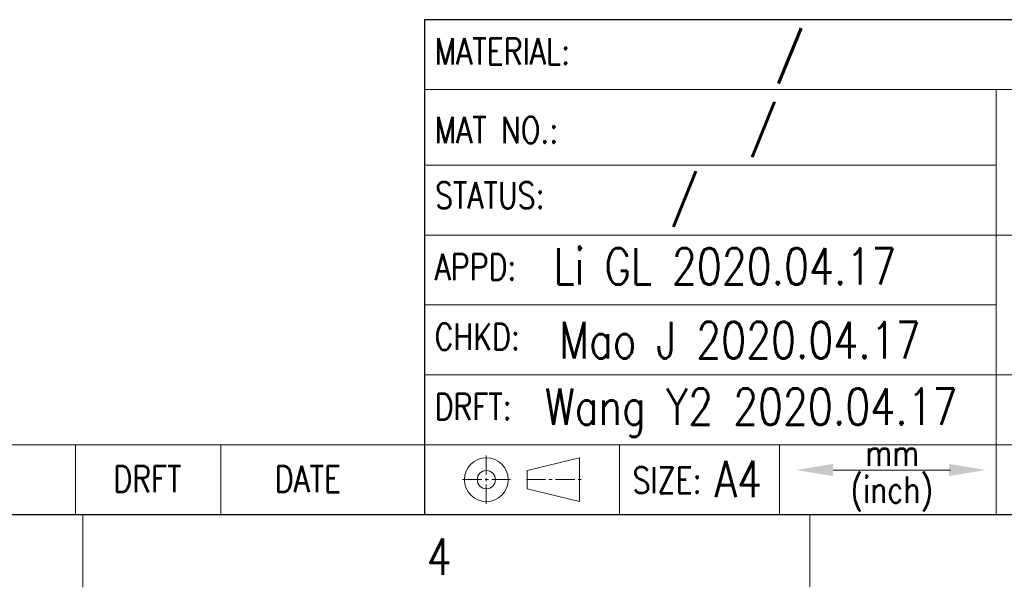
# Model space of a CAD drawing. Header units: inches. Extents: x 10161 to 10458, y -1741 to -1531.
# Tile 2 of 15: x 10305 to 10373, y -1741 to -1702. Entities that reach past the tile are written whole.
import ezdxf
from ezdxf.enums import TextEntityAlignment as Align

# ---------------------------------------------------------------- set-up
doc = ezdxf.new("R2010")
doc.units = ezdxf.units.IN
doc.header["$MEASUREMENT"] = 0
doc.linetypes.add('CENTER2', pattern=[28.575, 19.05, -3.175, 3.175, -3.175])
doc.layers.get('0').update_dxf_attribs({"lineweight": 30})
for name, color, linetype, lineweight in [('TEXT', 6, 'Continuous', 13), ('尺寸线', 3, 'Continuous', 13), ('注解', 3, 'Continuous', 13), ('轮廓线', 7, 'Continuous', 30)]:
    doc.layers.add(name, color=color, linetype=linetype, lineweight=lineweight)
doc.styles.add('Romans-高1.8', font='romans.shx', dxfattribs={"width": 0.8, "height": 1.8})
doc.styles.add('romans-高2.5', font='romans.shx', dxfattribs={"width": 0.8, "height": 2.5})
doc.styles.add('romans-高3.5', font='romans.shx', dxfattribs={"width": 0.8, "height": 3.5})
doc.styles.add('宋体-高2.5', font='txt', dxfattribs={"width": 0.8, "height": 2.5})

# ---------------------------------------------------------------- blocks, each defined once
blk = doc.blocks.new('FOR-1754 Rev.1.1-A4客户图')
at = {"layer": 'TEXT'}
for p, q in [((-112.952, 3.025), (-109.343, 3.902)), ((-109.343, 0.893), (-109.343, 3.902)), ((-112.952, 1.77), (-112.952, 3.025)), ((-112.952, 1.77), (-109.343, 0.893)), ((-93.5, 0), (-93.5, -5))]:
    blk.add_line(p, q, dxfattribs=at)
blk.add_lwpolyline([(-83.847, 3.058), (-91.911, 3.058)], dxfattribs=at)
for radius in [1.505, 0.627]:
    blk.add_circle((-115.752, 2.398), radius, dxfattribs=at)
for points in [[(-91.911, 2.637), (-91.911, 3.479), (-94.437, 3.058)], [(-83.945, 3.479), (-83.945, 2.637), (-81.419, 3.058)]]:
    blk.add_solid(points, dxfattribs=at)
at = {"layer": '尺寸线'}
for p, q in [((-80.696, 29.2), (-120, 29.2)), ((0, 29.2), (-80.696, 29.2)), ((-80.696, 29.2), (-80.696, 0)), ((-120, 23.995), (-80.696, 23.995)), ((-207, 4.795), (-120, 4.795)), ((-144, 4.795), (-144, 0)), ((-134, 4.795), (-134, 0)), ((-106.6, 4.795), (-106.6, 0)), ((-95.6, 4.795), (-95.6, 0)), ((-143.5, 0), (-143.5, -5))]:
    blk.add_line(p, q, dxfattribs=at)
for points in [[(-120, 19.2), (0, 19.2)], [(-120, 14.395), (-80.696, 14.395)], [(-120, 9.6), (-74.666, 9.6), (0, 9.6)], [(-120, 4.795), (-74.666, 4.795), (0, 4.795)]]:
    blk.add_lwpolyline(points, dxfattribs=at)
at = {"layer": '轮廓线'}
for p, q in [((0, 33.995), (-120, 33.995)), ((-120, 33.995), (-120, 0)), ((-120, 4.795), (-120, 0)), ((-287, 0), (-74.666, 0))]:
    blk.add_line(p, q, dxfattribs=at)
at = {"layer": '轮廓线', "color": 1, "linetype": 'CENTER2', "lineweight": 13, "ltscale": 0.07}
for p, q in [((-115.752, 4.059), (-115.752, 0.674)), ((-117.38, 2.398), (-114.094, 2.398)), ((-112.997, 2.398), (-109.137, 2.398))]:
    blk.add_line(p, q, dxfattribs=at)
at = {"layer": 'TEXT', "width": 0.8}
for s, height, style, p in [('MATERIAL:', 1.8, 'Romans-高1.8', (-119.308, 30.917)), ('MAT NO.:', 1.8, 'Romans-高1.8', (-119.308, 25.524)), ('STATUS:', 1.8, 'Romans-高1.8', (-119.275, 21.035)), ('APPD:', 1.8, 'Romans-高1.8', (-119.308, 16.108)), ('CHKD:', 1.8, 'Romans-高1.8', (-119.308, 11.313)), ('DRFT:', 1.8, 'Romans-高1.8', (-119.308, 6.508)), ('mm', 1.8, 'Romans-高1.8', (-89.693, 3.342)), ('A4', 2.5, 'romans-高2.5', (-100.052, 1.192)), ('DRFT', 1.8, 'Romans-高1.8', (-141.397, 1.547)), ('DATE', 1.8, 'Romans-高1.8', (-130.3, 1.547)), ('SIZE:', 1.8, 'Romans-高1.8', (-105.705, 1.456)), ('(inch)', 1.8, 'Romans-高1.8', (-90.717, 0.806)), ('4', 2.5, 'romans-高2.5', (-119.848, -4.148))]:
    blk.add_text(s, height=height, dxfattribs=dict(at, style=style)).set_placement(p)
at = {"layer": '尺寸线', "style": '宋体-高2.5', "width": 0.8}
blk.add_attdef('/', text='', height=2.5, dxfattribs=at).set_placement((-55.643, 31.973), align=Align.MIDDLE_LEFT)
at = {"layer": '尺寸线', "width": 0.8}
for tag, height, style, p in [('/', 2.5, 'romans-高2.5', (-94.886, 30.436)), ('/', 2.5, 'romans-高2.5', (-96.707, 25.38)), ('/', 2.5, 'romans-高2.5', (-102.11, 20.605)), ('15EDGKNM-3.81-XXP-1Y-1000A(H)', 3.5, 'romans-高3.5', (-40.893, 11.725)), ('CENGMZ_2018.10.18', 2.5, 'romans-高2.5', (-97.539, 6.165)), ('15EDGKNM-3.5-C04', 2.5, 'romans-高2.5', (-47.364, 6.202)), ('T0-1', 2.5, 'romans-高2.5', (-5.688, 6.165)), ('1/1', 2.5, 'romans-高2.5', (-5.772, 1.368)), ('CUSTOMER_DRAWING', 2.5, 'romans-高2.5', (-56.478, 1.209)), ('2:1', 2.5, 'romans-高2.5', (-23.284, 1.196))]:
    blk.add_attdef(tag, text='', height=height, dxfattribs=dict(at, style=style)).set_placement(p, align=Align.CENTER)

msp = doc.modelspace()

# ---------------------------------------------------------------- block references
ref = msp.add_blockref('FOR-1754 Rev.1.1-A4客户图', (10453.081, -1735.876))
ref.add_attrib('/', '/', dxfattribs={"layer": '尺寸线', "height": 2.5, "style": 'romans-高2.5', "width": 0.8}).set_placement((10356.374, -1710.496), align=Align.CENTER)
ref.add_attrib('CENGMZ_2018.10.18', 'Wang Y2 2020.04.17', dxfattribs={"layer": '尺寸线', "height": 2.5, "style": 'romans-高2.5', "width": 0.8}).set_placement((10355.542, -1729.711), align=Align.CENTER)
ref.add_attrib('/', '/', dxfattribs={"layer": '尺寸线', "height": 2.5, "style": 'romans-高2.5', "width": 0.8}).set_placement((10358.196, -1705.44), align=Align.CENTER)
ref.add_attrib('/', '/', dxfattribs={"layer": '尺寸线', "height": 2.5, "style": 'romans-高2.5', "width": 0.8}).set_placement((10350.972, -1715.271), align=Align.CENTER)

# ---------------------------------------------------------------- texts
at = {"layer": '注解', "char_height": 2.5, "width": 178.24342, "attachment_point": 4, "style": 'romans-高2.5'}
for s, insert in [('{\\C3;Li GL 2020.04.17}', (10341.948, -1718.829)), ('{\\C3;Mao J 2020.04.17}', (10342.336, -1723.896))]:
    msp.add_mtext(s, dxfattribs=dict(at, insert=insert))

doc.saveas('drawing.dxf')
